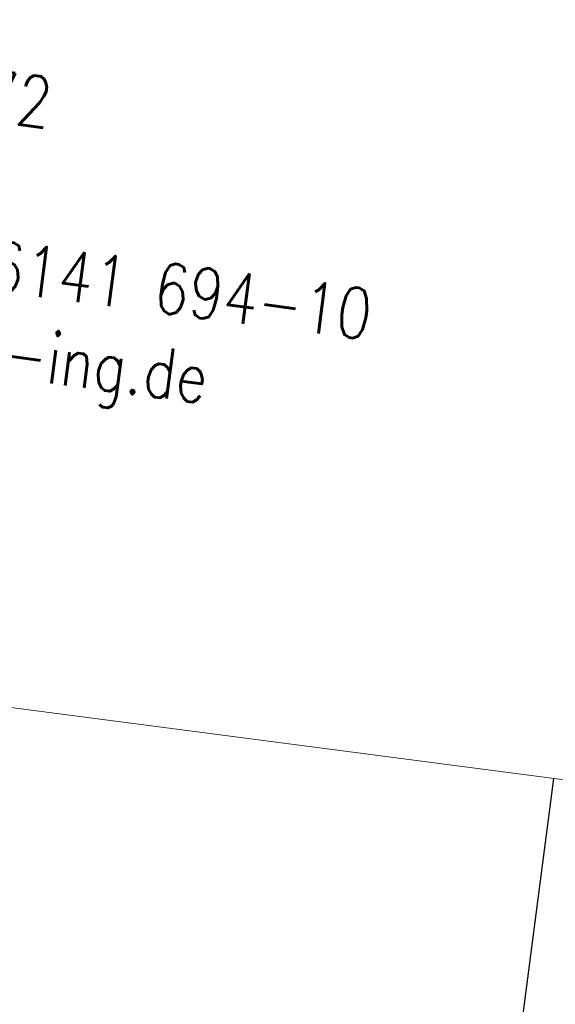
# Model space of a CAD drawing. Header units: metres. Extents: x -11 to 3521450, y 0 to 5943726.
# Tile 63 of 97: x 3520850.619 to 3520851.467, y 5943338.923 to 5943340.482. Entities that reach past the tile are written whole.
import ezdxf

# ---------------------------------------------------------------- set-up
doc = ezdxf.new("R2010")
doc.units = ezdxf.units.M
for name, color, linetype in [('_SF025', 7, 'Continuous'), ('Stempel', 7, 'Continuous'), ('T__TEXT', 2, 'Continuous')]:
    doc.layers.add(name, color=color, linetype=linetype)
doc.styles.add('SIMPLEX8', font='simplexd.shx', dxfattribs={"width": 0.8})

# ---------------------------------------------------------------- blocks, each defined once
blk = doc.blocks.new('Planstempel')
at = {"layer": '_SF025'}
blk.add_line((-2.75, 5.1), (-2.75, 1.9), dxfattribs=at)
at = {"layer": 'Stempel', "color": 7, "lineweight": 18}
blk.add_line((-9.25, 5.1), (-0.25, 5.1), dxfattribs=at)
at = {"layer": 'T__TEXT', "color": 1, "lineweight": 25, "attachment_point": 1, "rotation": 360, "style": 'SIMPLEX8'}
for s, insert, char_height, width in [('\\pxt16;Blumenstraße 72\\P04155 Leipzig^I\\PTelefon: 0345/6141 694-10\\P\\ptz;E-Mail: info@ibj-ing.de', (-4.3925, 6.0969), 0.08, 4), ('\\pxt16;Leipzig,', (-4.6668, 5.3786), 0.1, 3.536111)]:
    blk.add_mtext(s, dxfattribs=dict(at, insert=insert, char_height=char_height, width=width))

msp = doc.modelspace()

# ---------------------------------------------------------------- block references
at = {"linetype": 'Continuous', "lineweight": 18, "extrusion": (4.31589e-07, -5.63916e-08, 1), "rotation": 352.5558816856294}
msp.add_blockref('Planstempel', (3520853.5299, 5943333.8671, 1.1843), dxfattribs=at)

doc.saveas('drawing.dxf')
